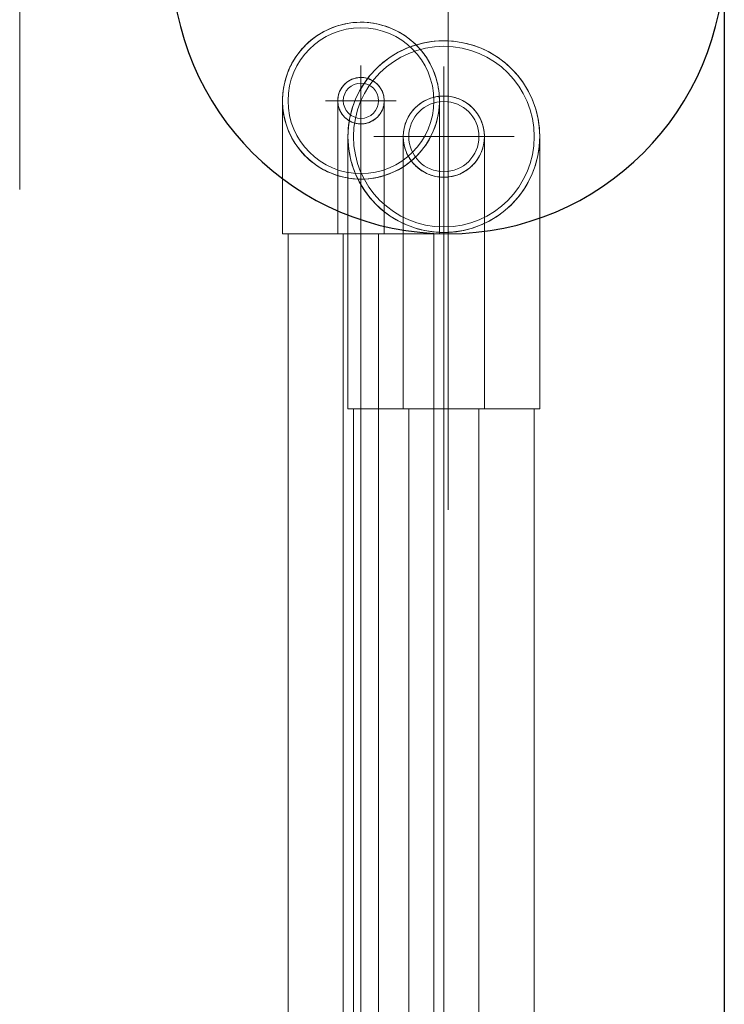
# Model space of a CAD drawing. Header units: millimetres. Extents: x -14995 to -11510, y 364 to 3070.
# Tile 26 of 29: x -13637 to -13510, y 2628 to 2807. Entities that reach past the tile are written whole.
import ezdxf

# ---------------------------------------------------------------- set-up
doc = ezdxf.new("R2010")
doc.units = ezdxf.units.MM
for name, color, linetype, lineweight in [('A-FLOR', 192, 'Continuous', 25), ('I-WALL', 2, 'Continuous', 25), ('P-PIPE', 3, 'Continuous', 18), ('P-PIPE-CNTR', 3, 'Continuous', 18)]:
    doc.layers.add(name, color=color, linetype=linetype, lineweight=lineweight)

# ---------------------------------------------------------------- blocks, each defined once
blk = doc.blocks.new('Coude - tube frigo - Standard-1054394-Niveau 0')
at = {"layer": 'P-PIPE'}
for p, q in [((-13579.5, 2767.93), (-13575.3, 2767.93)), ((-13575.3, 2767.93), (-13571.1, 2767.93))]:
    blk.add_line(p, q, dxfattribs=at)
at = {"layer": 'P-PIPE', "flags": 128}
for points in [[(-13579.5, 2792.03), (-13579.5, 2792.19), (-13579.49, 2792.36), (-13579.47, 2792.53), (-13579.45, 2792.7), (-13579.42, 2792.86), (-13579.38, 2793.02), (-13579.34, 2793.19), (-13579.29, 2793.35), (-13579.23, 2793.51), (-13579.17, 2793.66), (-13579.1, 2793.82), (-13579.03, 2793.97), (-13578.95, 2794.11), (-13578.86, 2794.26), (-13578.77, 2794.4), (-13578.67, 2794.53), (-13578.57, 2794.67), (-13578.46, 2794.8), (-13578.35, 2794.92), (-13578.23, 2795.04), (-13578.1, 2795.15), (-13577.98, 2795.26), (-13577.85, 2795.37), (-13577.71, 2795.47), (-13577.57, 2795.56), (-13577.43, 2795.65), (-13577.28, 2795.73), (-13577.13, 2795.81), (-13576.98, 2795.88), (-13576.82, 2795.94), (-13576.67, 2796), (-13576.51, 2796.05), (-13576.34, 2796.1), (-13576.18, 2796.13), (-13576.02, 2796.17), (-13575.85, 2796.19), (-13575.68, 2796.21), (-13575.51, 2796.22), (-13575.35, 2796.23), (-13575.3, 2796.23)], [(-13575.3, 2796.23), (-13575.13, 2796.22), (-13574.97, 2796.21), (-13574.8, 2796.2), (-13574.63, 2796.17), (-13574.47, 2796.14), (-13574.3, 2796.11), (-13574.14, 2796.06), (-13573.98, 2796.01), (-13573.82, 2795.96), (-13573.67, 2795.89), (-13573.51, 2795.83), (-13573.36, 2795.75), (-13573.21, 2795.67), (-13573.07, 2795.58), (-13572.93, 2795.49), (-13572.79, 2795.4), (-13572.66, 2795.29), (-13572.53, 2795.18), (-13572.41, 2795.07), (-13572.29, 2794.95), (-13572.17, 2794.83), (-13572.06, 2794.7), (-13571.96, 2794.57), (-13571.86, 2794.44), (-13571.77, 2794.3), (-13571.68, 2794.15), (-13571.6, 2794.01), (-13571.52, 2793.86), (-13571.45, 2793.7), (-13571.39, 2793.55), (-13571.33, 2793.39), (-13571.28, 2793.23), (-13571.23, 2793.07), (-13571.19, 2792.91), (-13571.16, 2792.74), (-13571.14, 2792.57), (-13571.12, 2792.41), (-13571.11, 2792.24), (-13571.1, 2792.07), (-13571.1, 2792.03)], [(-13575.3, 2787.83), (-13575.47, 2787.83), (-13575.64, 2787.84), (-13575.8, 2787.86), (-13575.97, 2787.88), (-13576.14, 2787.91), (-13576.3, 2787.95), (-13576.46, 2787.99), (-13576.62, 2788.04), (-13576.78, 2788.1), (-13576.94, 2788.16), (-13577.09, 2788.23), (-13577.24, 2788.3), (-13577.39, 2788.38), (-13577.53, 2788.47), (-13577.67, 2788.56), (-13577.81, 2788.66), (-13577.94, 2788.76), (-13578.07, 2788.87), (-13578.19, 2788.98), (-13578.31, 2789.1), (-13578.43, 2789.22), (-13578.54, 2789.35), (-13578.64, 2789.48), (-13578.74, 2789.62), (-13578.84, 2789.76), (-13578.92, 2789.9), (-13579.01, 2790.05), (-13579.08, 2790.2), (-13579.15, 2790.35), (-13579.22, 2790.5), (-13579.27, 2790.66), (-13579.33, 2790.82), (-13579.37, 2790.98), (-13579.41, 2791.15), (-13579.44, 2791.31), (-13579.47, 2791.48), (-13579.48, 2791.65), (-13579.5, 2791.81), (-13579.5, 2791.98), (-13579.5, 2792.03)], [(-13579.5, 2767.93), (-13579.5, 2768.89), (-13579.5, 2769.85), (-13579.5, 2770.81), (-13579.5, 2771.77), (-13579.5, 2772.71), (-13579.5, 2773.66), (-13579.5, 2774.59), (-13579.5, 2775.51), (-13579.5, 2776.42), (-13579.5, 2777.31), (-13579.5, 2778.19), (-13579.5, 2779.06), (-13579.5, 2779.9), (-13579.5, 2780.73), (-13579.5, 2781.53), (-13579.5, 2782.32), (-13579.5, 2783.08), (-13579.5, 2783.82), (-13579.5, 2784.53), (-13579.5, 2785.21), (-13579.5, 2785.87), (-13579.5, 2786.5), (-13579.5, 2787.1), (-13579.5, 2787.67), (-13579.5, 2788.21), (-13579.5, 2788.71), (-13579.5, 2789.18), (-13579.5, 2789.62), (-13579.5, 2790.02), (-13579.5, 2790.39), (-13579.5, 2790.72), (-13579.5, 2791.01), (-13579.5, 2791.27), (-13579.5, 2791.49), (-13579.5, 2791.68), (-13579.5, 2791.82), (-13579.5, 2791.93), (-13579.5, 2792), (-13579.5, 2792.03), (-13579.5, 2792.03)], [(-13571.1, 2792.03), (-13571.1, 2791.86), (-13571.11, 2791.69), (-13571.13, 2791.52), (-13571.16, 2791.36), (-13571.19, 2791.19), (-13571.22, 2791.03), (-13571.27, 2790.87), (-13571.31, 2790.71), (-13571.37, 2790.55), (-13571.43, 2790.39), (-13571.5, 2790.24), (-13571.58, 2790.09), (-13571.66, 2789.94), (-13571.74, 2789.8), (-13571.84, 2789.65), (-13571.93, 2789.52), (-13572.04, 2789.39), (-13572.14, 2789.26), (-13572.26, 2789.13), (-13572.38, 2789.01), (-13572.5, 2788.9), (-13572.63, 2788.79), (-13572.76, 2788.68), (-13572.89, 2788.59), (-13573.03, 2788.49), (-13573.18, 2788.4), (-13573.32, 2788.32), (-13573.47, 2788.25), (-13573.62, 2788.18), (-13573.78, 2788.11), (-13573.94, 2788.05), (-13574.1, 2788), (-13574.26, 2787.96), (-13574.42, 2787.92), (-13574.59, 2787.89), (-13574.75, 2787.86), (-13574.92, 2787.84), (-13575.09, 2787.83), (-13575.26, 2787.83), (-13575.3, 2787.83)], [(-13571.1, 2792.03), (-13571.1, 2792.01), (-13571.1, 2791.95), (-13571.1, 2791.85), (-13571.1, 2791.72), (-13571.1, 2791.55), (-13571.1, 2791.34), (-13571.1, 2791.09), (-13571.1, 2790.8), (-13571.1, 2790.48), (-13571.1, 2790.12), (-13571.1, 2789.73), (-13571.1, 2789.3), (-13571.1, 2788.84), (-13571.1, 2788.35), (-13571.1, 2787.82), (-13571.1, 2787.26), (-13571.1, 2786.67), (-13571.1, 2786.04), (-13571.1, 2785.4), (-13571.1, 2784.72), (-13571.1, 2784.01), (-13571.1, 2783.28), (-13571.1, 2782.53), (-13571.1, 2781.75), (-13571.1, 2780.95), (-13571.1, 2780.13), (-13571.1, 2779.29), (-13571.1, 2778.43), (-13571.1, 2777.55), (-13571.1, 2776.66), (-13571.1, 2775.75), (-13571.1, 2774.84), (-13571.1, 2773.91), (-13571.1, 2772.97), (-13571.1, 2772.02), (-13571.1, 2771.07), (-13571.1, 2770.11), (-13571.1, 2769.15), (-13571.1, 2768.19), (-13571.1, 2767.93)]]:
    blk.add_lwpolyline(points, dxfattribs=at)
at = {"layer": 'P-PIPE'}
for start, end in [(90, 270), (270, 90)]:
    blk.add_arc((-13575.3, 2792.03), 4.2, start, end, dxfattribs=at)
blk = doc.blocks.new('Coude - tube frigo - Standard-1054396-Niveau 0')
at = {"layer": 'P-PIPE'}
for p, q in [((-13567.65, 2736.23), (-13560.3, 2736.23)), ((-13560.3, 2736.23), (-13552.95, 2736.23))]:
    blk.add_line(p, q, dxfattribs=at)
at = {"layer": 'P-PIPE', "flags": 128}
for points in [[(-13567.65, 2785.53), (-13567.65, 2785.82), (-13567.63, 2786.11), (-13567.6, 2786.41), (-13567.56, 2786.7), (-13567.5, 2786.99), (-13567.44, 2787.27), (-13567.37, 2787.56), (-13567.28, 2787.84), (-13567.18, 2788.12), (-13567.07, 2788.39), (-13566.95, 2788.66), (-13566.82, 2788.92), (-13566.68, 2789.18), (-13566.53, 2789.43), (-13566.37, 2789.68), (-13566.2, 2789.92), (-13566.02, 2790.15), (-13565.83, 2790.37), (-13565.63, 2790.59), (-13565.42, 2790.8), (-13565.21, 2791), (-13564.98, 2791.19), (-13564.75, 2791.37), (-13564.52, 2791.55), (-13564.27, 2791.71), (-13564.02, 2791.87), (-13563.77, 2792.01), (-13563.5, 2792.14), (-13563.24, 2792.26), (-13562.96, 2792.38), (-13562.69, 2792.48), (-13562.41, 2792.57), (-13562.13, 2792.65), (-13561.84, 2792.71), (-13561.55, 2792.77), (-13561.26, 2792.81), (-13560.97, 2792.85), (-13560.67, 2792.87), (-13560.38, 2792.88), (-13560.3, 2792.88)], [(-13560.3, 2792.88), (-13560.01, 2792.87), (-13559.71, 2792.85), (-13559.42, 2792.82), (-13559.13, 2792.78), (-13558.84, 2792.73), (-13558.55, 2792.67), (-13558.27, 2792.59), (-13557.99, 2792.5), (-13557.71, 2792.41), (-13557.44, 2792.3), (-13557.17, 2792.18), (-13556.91, 2792.05), (-13556.65, 2791.9), (-13556.4, 2791.75), (-13556.15, 2791.59), (-13555.91, 2791.42), (-13555.68, 2791.24), (-13555.46, 2791.05), (-13555.24, 2790.85), (-13555.03, 2790.65), (-13554.83, 2790.43), (-13554.64, 2790.21), (-13554.45, 2789.98), (-13554.28, 2789.74), (-13554.12, 2789.5), (-13553.96, 2789.25), (-13553.82, 2788.99), (-13553.69, 2788.73), (-13553.56, 2788.46), (-13553.45, 2788.19), (-13553.35, 2787.91), (-13553.26, 2787.63), (-13553.18, 2787.35), (-13553.11, 2787.06), (-13553.06, 2786.78), (-13553.01, 2786.49), (-13552.98, 2786.19), (-13552.96, 2785.9), (-13552.95, 2785.61), (-13552.95, 2785.53)], [(-13560.3, 2778.18), (-13560.6, 2778.18), (-13560.89, 2778.2), (-13561.18, 2778.23), (-13561.47, 2778.27), (-13561.76, 2778.32), (-13562.05, 2778.39), (-13562.33, 2778.46), (-13562.61, 2778.55), (-13562.89, 2778.65), (-13563.16, 2778.76), (-13563.43, 2778.88), (-13563.7, 2779.01), (-13563.95, 2779.15), (-13564.21, 2779.3), (-13564.45, 2779.46), (-13564.69, 2779.63), (-13564.92, 2779.81), (-13565.15, 2780), (-13565.37, 2780.2), (-13565.57, 2780.41), (-13565.77, 2780.62), (-13565.97, 2780.84), (-13566.15, 2781.07), (-13566.32, 2781.31), (-13566.49, 2781.56), (-13566.64, 2781.81), (-13566.78, 2782.06), (-13566.92, 2782.32), (-13567.04, 2782.59), (-13567.15, 2782.86), (-13567.25, 2783.14), (-13567.34, 2783.42), (-13567.42, 2783.7), (-13567.49, 2783.99), (-13567.54, 2784.28), (-13567.59, 2784.57), (-13567.62, 2784.86), (-13567.64, 2785.15), (-13567.65, 2785.45), (-13567.65, 2785.53)], [(-13567.65, 2736.23), (-13567.65, 2738.2), (-13567.65, 2740.17), (-13567.65, 2742.13), (-13567.65, 2744.08), (-13567.65, 2746.02), (-13567.65, 2747.95), (-13567.65, 2749.85), (-13567.65, 2751.73), (-13567.65, 2753.59), (-13567.65, 2755.42), (-13567.65, 2757.23), (-13567.65, 2758.99), (-13567.65, 2760.72), (-13567.65, 2762.41), (-13567.65, 2764.06), (-13567.65, 2765.67), (-13567.65, 2767.23), (-13567.65, 2768.73), (-13567.65, 2770.19), (-13567.65, 2771.59), (-13567.65, 2772.94), (-13567.65, 2774.22), (-13567.65, 2775.45), (-13567.65, 2776.61), (-13567.65, 2777.71), (-13567.65, 2778.74), (-13567.65, 2779.71), (-13567.65, 2780.6), (-13567.65, 2781.42), (-13567.65, 2782.18), (-13567.65, 2782.85), (-13567.65, 2783.46), (-13567.65, 2783.98), (-13567.65, 2784.44), (-13567.65, 2784.81), (-13567.65, 2785.11), (-13567.65, 2785.32), (-13567.65, 2785.46), (-13567.65, 2785.52), (-13567.65, 2785.53)], [(-13552.95, 2785.53), (-13552.96, 2785.23), (-13552.97, 2784.94), (-13553, 2784.65), (-13553.05, 2784.36), (-13553.1, 2784.07), (-13553.16, 2783.78), (-13553.24, 2783.5), (-13553.32, 2783.21), (-13553.42, 2782.94), (-13553.53, 2782.66), (-13553.65, 2782.4), (-13553.78, 2782.13), (-13553.92, 2781.87), (-13554.07, 2781.62), (-13554.24, 2781.38), (-13554.41, 2781.14), (-13554.59, 2780.9), (-13554.78, 2780.68), (-13554.97, 2780.46), (-13555.18, 2780.25), (-13555.4, 2780.05), (-13555.62, 2779.86), (-13555.85, 2779.68), (-13556.09, 2779.51), (-13556.33, 2779.34), (-13556.58, 2779.19), (-13556.84, 2779.04), (-13557.1, 2778.91), (-13557.37, 2778.79), (-13557.64, 2778.68), (-13557.91, 2778.57), (-13558.19, 2778.49), (-13558.48, 2778.41), (-13558.76, 2778.34), (-13559.05, 2778.28), (-13559.34, 2778.24), (-13559.64, 2778.21), (-13559.93, 2778.19), (-13560.22, 2778.18), (-13560.3, 2778.18)], [(-13552.95, 2785.53), (-13552.95, 2785.49), (-13552.95, 2785.37), (-13552.95, 2785.17), (-13552.95, 2784.9), (-13552.95, 2784.54), (-13552.95, 2784.11), (-13552.95, 2783.61), (-13552.95, 2783.02), (-13552.95, 2782.37), (-13552.95, 2781.63), (-13552.95, 2780.83), (-13552.95, 2779.96), (-13552.95, 2779.01), (-13552.95, 2778), (-13552.95, 2776.92), (-13552.95, 2775.77), (-13552.95, 2774.56), (-13552.95, 2773.29), (-13552.95, 2771.96), (-13552.95, 2770.57), (-13552.95, 2769.13), (-13552.95, 2767.64), (-13552.95, 2766.09), (-13552.95, 2764.5), (-13552.95, 2762.86), (-13552.95, 2761.18), (-13552.95, 2759.46), (-13552.95, 2757.71), (-13552.95, 2755.91), (-13552.95, 2754.09), (-13552.95, 2752.24), (-13552.95, 2750.36), (-13552.95, 2748.46), (-13552.95, 2746.54), (-13552.95, 2744.61), (-13552.95, 2742.66), (-13552.95, 2740.7), (-13552.95, 2738.73), (-13552.95, 2736.76), (-13552.95, 2736.23)]]:
    blk.add_lwpolyline(points, dxfattribs=at)
at = {"layer": 'P-PIPE'}
for start, end in [(90, 270), (270, 90)]:
    blk.add_arc((-13560.3, 2785.53), 7.35, start, end, dxfattribs=at)

msp = doc.modelspace()

# ---------------------------------------------------------------- linework, layer by layer
at = {"layer": 'A-FLOR'}
msp.add_arc((-13559.55, 2817.95), 50, 180, 360, dxfattribs=at)
msp.add_arc((-13559.55, 2817.95), 50, 180, 360, dxfattribs=at)
at = {"layer": 'I-WALL'}
msp.add_line((-13509.55, 2868.53), (-13509.55, 2194.03), dxfattribs=at)
at = {"layer": 'P-PIPE'}
for p, q in [((-13589.5, 2767.93), (-13561.1, 2767.93)), ((-13588.5, 2767.93), (-13588.5, 1401.15)), ((-13578.5, 2767.93), (-13578.5, 1401.15)), ((-13572.1, 1401.15), (-13572.1, 2767.93)), ((-13562.1, 1401.15), (-13562.1, 2767.93)), ((-13577.65, 2736.23), (-13542.95, 2736.23)), ((-13576.65, 2736.23), (-13576.65, 1424.35)), ((-13566.65, 2736.23), (-13566.65, 1424.35)), ((-13553.95, 1424.35), (-13553.95, 2736.23)), ((-13543.95, 1424.35), (-13543.95, 2736.23))]:
    msp.add_line(p, q, dxfattribs=at)
at = {"layer": 'P-PIPE', "flags": 128}
for points in [[(-13589.5, 2792.03), (-13589.49, 2792.59), (-13589.46, 2793.16), (-13589.4, 2793.73), (-13589.32, 2794.29), (-13589.22, 2794.85), (-13589.09, 2795.4), (-13588.95, 2795.95), (-13588.78, 2796.49), (-13588.59, 2797.03), (-13588.38, 2797.56), (-13588.15, 2798.07), (-13587.9, 2798.58), (-13587.62, 2799.08), (-13587.33, 2799.57), (-13587.02, 2800.04), (-13586.69, 2800.51), (-13586.34, 2800.96), (-13585.98, 2801.39), (-13585.59, 2801.81), (-13585.19, 2802.21), (-13584.78, 2802.6), (-13584.35, 2802.97), (-13583.9, 2803.32), (-13583.45, 2803.66), (-13582.97, 2803.98), (-13582.49, 2804.27), (-13581.99, 2804.55), (-13581.49, 2804.81), (-13580.97, 2805.05), (-13580.45, 2805.26), (-13579.91, 2805.46), (-13579.37, 2805.63), (-13578.83, 2805.78), (-13578.27, 2805.91), (-13577.71, 2806.02), (-13577.15, 2806.11), (-13576.59, 2806.17), (-13576.02, 2806.21), (-13575.45, 2806.23), (-13575.3, 2806.23)], [(-13575.3, 2806.23), (-13574.73, 2806.22), (-13574.17, 2806.18), (-13573.6, 2806.12), (-13573.04, 2806.05), (-13572.48, 2805.94), (-13571.93, 2805.82), (-13571.38, 2805.67), (-13570.83, 2805.51), (-13570.3, 2805.32), (-13569.77, 2805.11), (-13569.25, 2804.87), (-13568.74, 2804.62), (-13568.25, 2804.35), (-13567.76, 2804.06), (-13567.28, 2803.75), (-13566.82, 2803.42), (-13566.37, 2803.07), (-13565.94, 2802.7), (-13565.52, 2802.32), (-13565.11, 2801.92), (-13564.73, 2801.5), (-13564.36, 2801.07), (-13564, 2800.63), (-13563.67, 2800.17), (-13563.35, 2799.7), (-13563.06, 2799.21), (-13562.78, 2798.72), (-13562.52, 2798.21), (-13562.28, 2797.7), (-13562.07, 2797.17), (-13561.87, 2796.64), (-13561.7, 2796.1), (-13561.55, 2795.55), (-13561.42, 2795), (-13561.31, 2794.44), (-13561.22, 2793.88), (-13561.16, 2793.31), (-13561.12, 2792.75), (-13561.1, 2792.18), (-13561.1, 2792.03)], [(-13577.65, 2785.53), (-13577.64, 2786.22), (-13577.6, 2786.91), (-13577.53, 2787.6), (-13577.43, 2788.29), (-13577.31, 2788.97), (-13577.15, 2789.65), (-13576.98, 2790.32), (-13576.77, 2790.98), (-13576.54, 2791.64), (-13576.28, 2792.28), (-13576, 2792.92), (-13575.69, 2793.54), (-13575.36, 2794.15), (-13575, 2794.74), (-13574.62, 2795.32), (-13574.22, 2795.89), (-13573.79, 2796.44), (-13573.35, 2796.97), (-13572.88, 2797.48), (-13572.39, 2797.97), (-13571.88, 2798.45), (-13571.36, 2798.9), (-13570.81, 2799.33), (-13570.25, 2799.74), (-13569.68, 2800.13), (-13569.08, 2800.49), (-13568.48, 2800.83), (-13567.86, 2801.14), (-13567.23, 2801.43), (-13566.59, 2801.7), (-13565.94, 2801.94), (-13565.28, 2802.15), (-13564.61, 2802.33), (-13563.93, 2802.49), (-13563.25, 2802.62), (-13562.56, 2802.73), (-13561.87, 2802.81), (-13561.18, 2802.85), (-13560.49, 2802.88), (-13560.3, 2802.88)], [(-13560.3, 2802.88), (-13559.61, 2802.86), (-13558.91, 2802.82), (-13558.22, 2802.75), (-13557.54, 2802.65), (-13556.85, 2802.53), (-13556.18, 2802.38), (-13555.51, 2802.2), (-13554.84, 2802), (-13554.19, 2801.76), (-13553.55, 2801.51), (-13552.91, 2801.22), (-13552.29, 2800.92), (-13551.68, 2800.58), (-13551.09, 2800.23), (-13550.5, 2799.85), (-13549.94, 2799.44), (-13549.39, 2799.02), (-13548.86, 2798.57), (-13548.35, 2798.1), (-13547.86, 2797.61), (-13547.38, 2797.11), (-13546.93, 2796.58), (-13546.5, 2796.04), (-13546.09, 2795.48), (-13545.7, 2794.9), (-13545.34, 2794.31), (-13545, 2793.7), (-13544.68, 2793.09), (-13544.39, 2792.46), (-13544.13, 2791.81), (-13543.89, 2791.16), (-13543.68, 2790.5), (-13543.49, 2789.83), (-13543.34, 2789.16), (-13543.2, 2788.48), (-13543.1, 2787.79), (-13543.02, 2787.1), (-13542.97, 2786.41), (-13542.95, 2785.71), (-13542.95, 2785.53)], [(-13589.5, 2767.93), (-13589.5, 2768.89), (-13589.5, 2769.85), (-13589.5, 2770.81), (-13589.5, 2771.77), (-13589.5, 2772.71), (-13589.5, 2773.66), (-13589.5, 2774.59), (-13589.5, 2775.51), (-13589.5, 2776.42), (-13589.5, 2777.31), (-13589.5, 2778.19), (-13589.5, 2779.06), (-13589.5, 2779.9), (-13589.5, 2780.73), (-13589.5, 2781.53), (-13589.5, 2782.32), (-13589.5, 2783.08), (-13589.5, 2783.82), (-13589.5, 2784.53), (-13589.5, 2785.21), (-13589.5, 2785.87), (-13589.5, 2786.5), (-13589.5, 2787.1), (-13589.5, 2787.67), (-13589.5, 2788.21), (-13589.5, 2788.71), (-13589.5, 2789.18), (-13589.5, 2789.62), (-13589.5, 2790.02), (-13589.5, 2790.39), (-13589.5, 2790.72), (-13589.5, 2791.01), (-13589.5, 2791.27), (-13589.5, 2791.49), (-13589.5, 2791.68), (-13589.5, 2791.82), (-13589.5, 2791.93), (-13589.5, 2792), (-13589.5, 2792.03), (-13589.5, 2792.03)], [(-13575.3, 2777.83), (-13575.87, 2777.84), (-13576.44, 2777.87), (-13577, 2777.93), (-13577.56, 2778.01), (-13578.12, 2778.11), (-13578.68, 2778.23), (-13579.23, 2778.38), (-13579.77, 2778.55), (-13580.3, 2778.74), (-13580.83, 2778.95), (-13581.35, 2779.18), (-13581.86, 2779.43), (-13582.36, 2779.7), (-13582.84, 2780), (-13583.32, 2780.31), (-13583.78, 2780.64), (-13584.23, 2780.98), (-13584.66, 2781.35), (-13585.08, 2781.73), (-13585.49, 2782.13), (-13585.88, 2782.55), (-13586.25, 2782.98), (-13586.6, 2783.42), (-13586.93, 2783.88), (-13587.25, 2784.35), (-13587.55, 2784.84), (-13587.83, 2785.33), (-13588.08, 2785.84), (-13588.32, 2786.36), (-13588.54, 2786.88), (-13588.73, 2787.41), (-13588.91, 2787.96), (-13589.06, 2788.5), (-13589.19, 2789.06), (-13589.29, 2789.61), (-13589.38, 2790.17), (-13589.44, 2790.74), (-13589.48, 2791.31), (-13589.5, 2791.87), (-13589.5, 2792.03)], [(-13561.1, 2792.03), (-13561.11, 2791.46), (-13561.15, 2790.89), (-13561.2, 2790.33), (-13561.28, 2789.76), (-13561.38, 2789.21), (-13561.51, 2788.65), (-13561.65, 2788.1), (-13561.82, 2787.56), (-13562.01, 2787.02), (-13562.22, 2786.5), (-13562.45, 2785.98), (-13562.71, 2785.47), (-13562.98, 2784.97), (-13563.27, 2784.48), (-13563.58, 2784.01), (-13563.91, 2783.55), (-13564.26, 2783.1), (-13564.63, 2782.66), (-13565.01, 2782.24), (-13565.41, 2781.84), (-13565.82, 2781.45), (-13566.25, 2781.08), (-13566.7, 2780.73), (-13567.16, 2780.39), (-13567.63, 2780.08), (-13568.11, 2779.78), (-13568.61, 2779.5), (-13569.11, 2779.25), (-13569.63, 2779.01), (-13570.16, 2778.79), (-13570.69, 2778.6), (-13571.23, 2778.42), (-13571.78, 2778.27), (-13572.33, 2778.14), (-13572.89, 2778.03), (-13573.45, 2777.95), (-13574.01, 2777.88), (-13574.58, 2777.84), (-13575.15, 2777.83), (-13575.3, 2777.83)], [(-13561.1, 2792.03), (-13561.1, 2792.01), (-13561.1, 2791.95), (-13561.1, 2791.85), (-13561.1, 2791.72), (-13561.1, 2791.55), (-13561.1, 2791.34), (-13561.1, 2791.09), (-13561.1, 2790.8), (-13561.1, 2790.48), (-13561.1, 2790.12), (-13561.1, 2789.73), (-13561.1, 2789.3), (-13561.1, 2788.84), (-13561.1, 2788.35), (-13561.1, 2787.82), (-13561.1, 2787.26), (-13561.1, 2786.67), (-13561.1, 2786.04), (-13561.1, 2785.4), (-13561.1, 2784.72), (-13561.1, 2784.01), (-13561.1, 2783.28), (-13561.1, 2782.53), (-13561.1, 2781.75), (-13561.1, 2780.95), (-13561.1, 2780.13), (-13561.1, 2779.29), (-13561.1, 2778.43), (-13561.1, 2777.55), (-13561.1, 2776.66), (-13561.1, 2775.75), (-13561.1, 2774.84), (-13561.1, 2773.91), (-13561.1, 2772.97), (-13561.1, 2772.02), (-13561.1, 2771.07), (-13561.1, 2770.11), (-13561.1, 2769.15), (-13561.1, 2768.19), (-13561.1, 2767.93)], [(-13577.65, 2736.23), (-13577.65, 2738.2), (-13577.65, 2740.17), (-13577.65, 2742.13), (-13577.65, 2744.08), (-13577.65, 2746.02), (-13577.65, 2747.95), (-13577.65, 2749.85), (-13577.65, 2751.73), (-13577.65, 2753.59), (-13577.65, 2755.42), (-13577.65, 2757.23), (-13577.65, 2758.99), (-13577.65, 2760.72), (-13577.65, 2762.41), (-13577.65, 2764.06), (-13577.65, 2765.67), (-13577.65, 2767.23), (-13577.65, 2768.73), (-13577.65, 2770.19), (-13577.65, 2771.59), (-13577.65, 2772.94), (-13577.65, 2774.22), (-13577.65, 2775.45), (-13577.65, 2776.61), (-13577.65, 2777.71), (-13577.65, 2778.74), (-13577.65, 2779.71), (-13577.65, 2780.6), (-13577.65, 2781.42), (-13577.65, 2782.18), (-13577.65, 2782.85), (-13577.65, 2783.46), (-13577.65, 2783.98), (-13577.65, 2784.44), (-13577.65, 2784.81), (-13577.65, 2785.11), (-13577.65, 2785.32), (-13577.65, 2785.46), (-13577.65, 2785.52), (-13577.65, 2785.53)], [(-13560.3, 2768.18), (-13561, 2768.19), (-13561.69, 2768.23), (-13562.38, 2768.3), (-13563.07, 2768.4), (-13563.75, 2768.52), (-13564.43, 2768.67), (-13565.1, 2768.85), (-13565.76, 2769.06), (-13566.41, 2769.29), (-13567.06, 2769.55), (-13567.69, 2769.83), (-13568.31, 2770.14), (-13568.92, 2770.47), (-13569.52, 2770.83), (-13570.1, 2771.21), (-13570.66, 2771.61), (-13571.21, 2772.04), (-13571.74, 2772.48), (-13572.25, 2772.95), (-13572.75, 2773.44), (-13573.22, 2773.95), (-13573.67, 2774.47), (-13574.11, 2775.02), (-13574.51, 2775.58), (-13574.9, 2776.15), (-13575.26, 2776.74), (-13575.6, 2777.35), (-13575.92, 2777.97), (-13576.21, 2778.6), (-13576.47, 2779.24), (-13576.71, 2779.89), (-13576.92, 2780.55), (-13577.11, 2781.22), (-13577.27, 2781.9), (-13577.4, 2782.58), (-13577.5, 2783.26), (-13577.58, 2783.95), (-13577.63, 2784.65), (-13577.65, 2785.34), (-13577.65, 2785.53)], [(-13542.95, 2785.53), (-13542.97, 2784.83), (-13543.01, 2784.14), (-13543.08, 2783.45), (-13543.17, 2782.76), (-13543.3, 2782.08), (-13543.45, 2781.4), (-13543.63, 2780.73), (-13543.83, 2780.07), (-13544.06, 2779.41), (-13544.32, 2778.77), (-13544.6, 2778.14), (-13544.91, 2777.51), (-13545.24, 2776.91), (-13545.6, 2776.31), (-13545.98, 2775.73), (-13546.39, 2775.17), (-13546.81, 2774.62), (-13547.26, 2774.09), (-13547.73, 2773.57), (-13548.21, 2773.08), (-13548.72, 2772.61), (-13549.25, 2772.15), (-13549.79, 2771.72), (-13550.35, 2771.31), (-13550.93, 2770.93), (-13551.52, 2770.56), (-13552.12, 2770.22), (-13552.74, 2769.91), (-13553.37, 2769.62), (-13554.01, 2769.36), (-13554.67, 2769.12), (-13555.33, 2768.9), (-13556, 2768.72), (-13556.67, 2768.56), (-13557.35, 2768.43), (-13558.04, 2768.32), (-13558.73, 2768.25), (-13559.42, 2768.2), (-13560.11, 2768.18), (-13560.3, 2768.18)], [(-13542.95, 2785.53), (-13542.95, 2785.49), (-13542.95, 2785.37), (-13542.95, 2785.17), (-13542.95, 2784.9), (-13542.95, 2784.54), (-13542.95, 2784.11), (-13542.95, 2783.61), (-13542.95, 2783.02), (-13542.95, 2782.37), (-13542.95, 2781.63), (-13542.95, 2780.83), (-13542.95, 2779.96), (-13542.95, 2779.01), (-13542.95, 2778), (-13542.95, 2776.92), (-13542.95, 2775.77), (-13542.95, 2774.56), (-13542.95, 2773.29), (-13542.95, 2771.96), (-13542.95, 2770.57), (-13542.95, 2769.13), (-13542.95, 2767.64), (-13542.95, 2766.09), (-13542.95, 2764.5), (-13542.95, 2762.86), (-13542.95, 2761.18), (-13542.95, 2759.46), (-13542.95, 2757.71), (-13542.95, 2755.91), (-13542.95, 2754.09), (-13542.95, 2752.24), (-13542.95, 2750.36), (-13542.95, 2748.46), (-13542.95, 2746.54), (-13542.95, 2744.61), (-13542.95, 2742.66), (-13542.95, 2740.7), (-13542.95, 2738.73), (-13542.95, 2736.76), (-13542.95, 2736.23)]]:
    msp.add_lwpolyline(points, dxfattribs=at)
at = {"layer": 'P-PIPE'}
for centre, radius, start, end in [((-13559.55, 2817.95), 50, 180, 360), ((-13575.3, 2792.03), 14.2, 90, 180), ((-13575.3, 2792.03), 14.2, 0, 90), ((-13575.3, 2792.03), 13.2, 90, 180), ((-13575.3, 2792.03), 13.2, 90, 180), ((-13575.3, 2792.03), 13.2, 360, 90), ((-13575.3, 2792.03), 13.2, 360, 90), ((-13560.3, 2785.53), 17.35, 90, 180), ((-13560.3, 2785.53), 16.35, 90, 180), ((-13560.3, 2785.53), 16.35, 90, 180), ((-13560.3, 2785.53), 17.35, 0, 90), ((-13560.3, 2785.53), 16.35, 0, 90), ((-13560.3, 2785.53), 16.35, 0, 90), ((-13575.3, 2792.03), 3.2, 0, 180), ((-13575.3, 2792.03), 14.2, 180, 270), ((-13575.3, 2792.03), 13.2, 180, 270), ((-13575.3, 2792.03), 13.2, 180, 270), ((-13575.3, 2792.03), 3.2, 180, 0), ((-13575.3, 2792.03), 13.2, 270, 360), ((-13575.3, 2792.03), 13.2, 270, 360), ((-13575.3, 2792.03), 14.2, 270, 0), ((-13560.3, 2785.53), 6.35, 0, 180), ((-13560.3, 2785.53), 17.35, 180, 270), ((-13560.3, 2785.53), 16.35, 180, 270), ((-13560.3, 2785.53), 16.35, 180, 270), ((-13560.3, 2785.53), 6.35, 180, 0), ((-13560.3, 2785.53), 16.35, 270, 0), ((-13560.3, 2785.53), 16.35, 270, 0), ((-13560.3, 2785.53), 17.35, 270, 0)]:
    msp.add_arc(centre, radius, start, end, dxfattribs=at)
at = {"layer": 'P-PIPE-CNTR'}
for p, q in [((-13559.55, 2717.95), (-13559.55, 2917.95)), ((-13637.05, 2775.94), (-13637.05, 2901.94)), ((-13575.3, 2785.63), (-13575.3, 2798.43)), ((-13560.3, 2772.83), (-13560.3, 2798.23)), ((-13581.7, 2792.03), (-13568.9, 2792.03)), ((-13575.3, 2792.03), (-13575.3, 2767.93)), ((-13573, 2785.53), (-13547.6, 2785.53)), ((-13560.3, 2785.53), (-13560.3, 2736.23)), ((-13575.3, 2767.93), (-13575.3, 1401.15)), ((-13575.3, 2767.93), (-13575.3, 1401.15)), ((-13560.3, 2736.23), (-13560.3, 1424.35)), ((-13560.3, 2736.23), (-13560.3, 1424.35))]:
    msp.add_line(p, q, dxfattribs=at)

# ---------------------------------------------------------------- block references
at = {"layer": 'P-PIPE'}
for name in ['Coude - tube frigo - Standard-1054394-Niveau 0', 'Coude - tube frigo - Standard-1054396-Niveau 0']:
    msp.add_blockref(name, (0, 0), dxfattribs=at)

doc.saveas('drawing.dxf')
